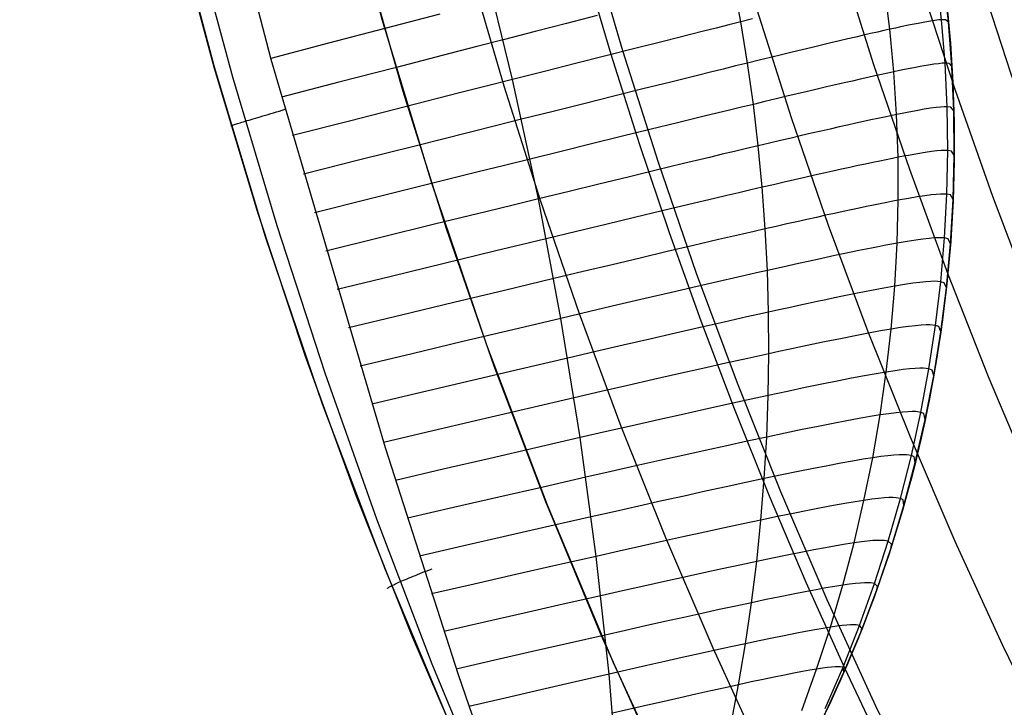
# Model space of a CAD drawing. Header units: millimetres. Extents: x -118 to 118, y -118 to 118.
# Tile 8 of 68: x -118 to -95, y -47 to -31. Entities that reach past the tile are written whole.
import ezdxf

# ---------------------------------------------------------------- set-up
doc = ezdxf.new("R2010")
doc.units = ezdxf.units.MM
doc.header["$MEASUREMENT"] = 0
doc.layers.add('Predefinito', color=5, linetype='Continuous')

msp = doc.modelspace()

# ---------------------------------------------------------------- linework, layer by layer
at = {"layer": 'Predefinito'}
for points in [[(-117.5000000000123, 1.856e-13), (-117.429986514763, -4.055646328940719), (-117.2200294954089, -8.10645946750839), (-116.8703791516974, -12.1476119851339), (-116.3814521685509, -16.17428796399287), (-115.7538312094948, -20.18168873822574), (-114.9882642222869, -24.16503861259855), (-114.0856635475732, -28.11959055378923), (-113.0471048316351, -32.0406318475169), (-111.8738257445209, -35.92348971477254), (-110.5672245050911, -39.76353688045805), (-109.1288582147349, -43.55619708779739), (-107.5604410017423, -47.29695055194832), (-105.8638419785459, -50.9813393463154), (-104.0410830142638, -54.60497271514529), (-102.0943363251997, -58.16353230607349)], [(-113.5000000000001, 3.54e-14), (-113.4323699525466, -3.917581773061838), (-113.2295604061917, -7.830494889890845), (-112.8918130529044, -11.73407625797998), (-112.4195303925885, -15.62367390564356), (-111.8132752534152, -19.4946525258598), (-111.073770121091, -23.34239900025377), (-110.201896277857, -27.16232789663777), (-109.1986927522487, -30.94988693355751), (-108.0653550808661, -34.70056240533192), (-106.8032338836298, -38.40988456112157), (-105.4138332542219, -42.07343293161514), (-103.8988089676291, -45.68684159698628), (-102.2599665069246, -49.24580438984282), (-100.4992589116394, -52.7460800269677), (-98.6187844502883, -56.18349716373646), (-96.62078411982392, -59.55395936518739)], [(-108.5, 1.48e-14), (-108.4583224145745, -2.663698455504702), (-108.3499654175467, -5.330562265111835), (-108.1749290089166, -8.000591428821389), (-107.9332131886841, -10.67378594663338), (-107.6272221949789, -13.33032627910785), (-107.2562055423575, -15.98107099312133), (-106.8201632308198, -18.62602008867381), (-106.3190952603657, -21.26517356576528), (-105.7553478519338, -23.88763784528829), (-105.1286944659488, -26.49523055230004), (-104.4393390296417, -29.0872830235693), (-103.6866697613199, -31.66580124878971), (-102.871762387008, -34.22696170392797), (-101.9965083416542, -36.76426621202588), (-101.0609076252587, -39.27771477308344), (-100.0649602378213, -41.76730738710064), (-99.00555958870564, -44.23973121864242), (-97.88876437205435, -46.6795429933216), (-96.7145745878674, -49.08674271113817), (-95.48299023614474, -51.46133037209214), (-94.18586627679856, -53.81740753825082), (-92.83462380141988, -56.13246296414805), (-91.42926281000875, -58.40649664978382)], [(-91.1607120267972, -41.35569507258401), (-92.1480850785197, -39.10780929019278), (-93.07545993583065, -36.84725372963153), (-93.95892266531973, -34.53182742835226), (-94.78014426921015, -32.20794914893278), (-95.5396985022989, -29.87793771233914), (-96.23815911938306, -27.54411193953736), (-96.87609075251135, -25.20875824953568), (-97.45402154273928, -22.87403345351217), (-97.97247050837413, -20.54206196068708), (-98.43195666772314, -18.2149681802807), (-98.83310879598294, -15.89482656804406), (-99.17699469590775, -13.58351176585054), (-99.46479192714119, -11.28284846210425), (-99.69767804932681, -8.994661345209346), (-99.87681698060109, -6.720725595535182), (-100.0033180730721, -4.462618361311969), (-100.0782770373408, -2.221867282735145), (-100.102789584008, -1.484e-13)], [(-99.03657250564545, -46.83529141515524), (-98.61314901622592, -45.9104028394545), (-98.22147010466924, -44.97252046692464), (-97.86162620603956, -44.02196859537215), (-97.53402589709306, -43.05982621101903), (-97.23904134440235, -42.08718564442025), (-96.97700784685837, -41.10515134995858), (-96.74822341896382, -40.11483866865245), (-96.55294841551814, -39.11737257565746), (-96.39140519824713, -38.11388641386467), (-96.26377784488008, -37.10552061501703), (-96.17021190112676, -36.09342140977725), (-96.1108141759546, -35.07873952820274), (-96.08565258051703, -34.06262889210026), (-96.09475601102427, -33.04624530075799), (-96.13811427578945, -32.03074511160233), (-96.21567806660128, -31.01728391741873), (-96.32735897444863, -30.00701522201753)], [(-96.25676662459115, -30.60801363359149), (-96.17454836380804, -31.49867300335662), (-96.11859387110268, -32.39542976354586), (-96.08932110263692, -33.29713615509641), (-96.0870816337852, -34.20261191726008), (-96.11215775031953, -35.11064907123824), (-96.16475995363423, -36.02001700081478), (-96.24502491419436, -36.92946778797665), (-96.35301390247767, -37.83774175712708), (-96.48871172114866, -38.74357317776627), (-96.65202615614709, -39.64569607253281), (-96.84278795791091, -40.54285007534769), (-97.06075135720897, -41.43378628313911), (-97.30559511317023, -42.31727304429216), (-97.57692408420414, -43.19210162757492), (-97.87427130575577, -44.05709171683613), (-98.19710055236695, -44.91109667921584), (-98.54480935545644, -45.75300855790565), (-98.91673244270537, -46.58176274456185), (-99.3121455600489, -47.39634229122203)], [(-96.23377245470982, -30.83007182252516), (-96.14807364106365, -31.87076945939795), (-96.0984647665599, -32.91381059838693), (-96.08500533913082, -33.95794406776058), (-96.10771150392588, -35.0019173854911), (-96.16655602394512, -36.04447826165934), (-96.26146831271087, -37.08437610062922), (-96.3923345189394, -38.12036350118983), (-96.55899766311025, -39.15119775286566), (-96.76125782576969, -40.17564232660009), (-96.99887238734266, -41.19246835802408), (-97.27155631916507, -42.20045612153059), (-97.57898252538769, -43.19839649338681), (-97.92078223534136, -44.18509240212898), (-98.29654544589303, -45.15936026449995), (-98.70582141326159, -46.12003140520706), (-99.14811919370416, -47.06595345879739), (-99.62290823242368, -47.99599175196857), (-100.1296189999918, -48.90903066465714), (-100.6676436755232, -49.80397496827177), (-101.2363368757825, -50.67975113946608), (-101.8350164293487, -51.53530864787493), (-102.4629641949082, -52.36962121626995), (-103.1194269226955, -53.18168805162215)]]:
    msp.add_lwpolyline(points, dxfattribs=at)
at = {"layer": 'Predefinito', "extrusion": (-0.2755428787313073, 0.9612578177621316, -0.0077155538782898)}
msp.add_lwpolyline([(117.5000000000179, -136.5969852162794), (117.4987190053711, -136.5093249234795), (117.494842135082, -136.4211427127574), (117.4883229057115, -136.3325495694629), (117.479120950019, -136.2436604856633), (117.4672023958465, -136.1545940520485), (117.4525402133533, -136.0654720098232), (117.4351145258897, -135.9764187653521), (117.4149128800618, -135.887560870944), (117.3919304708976, -135.7990264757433), (117.3661703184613, -135.7109447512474), (117.3376433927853, -135.6234452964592), (117.3063686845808, -135.5366575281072), (117.2723732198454, -135.4507100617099), (117.23569201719, -135.365730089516), (117.1963679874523, -135.2818427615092), (117.1544517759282, -135.1991705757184), (117.1100015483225, -135.1178327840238), (117.0630827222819, -135.0379448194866), (117.013767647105, -134.9596177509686), (116.9621352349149, -134.8829577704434), (116.9082705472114, -134.8080657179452), (116.8522643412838, -134.7350366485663), (116.7942125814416, -134.6639594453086), (116.7342159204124, -134.594916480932), (116.6723791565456, -134.5279833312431), (116.6088106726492, -134.4632285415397), (116.5436218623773, -134.4007134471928), (116.4769265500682, -134.3404920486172), (116.4088404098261, -134.2826109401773), (116.3394803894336, -134.2271092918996), (116.268964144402, -134.174018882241), (116.1974094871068, -134.1233641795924)], dxfattribs=at)
at = {"layer": 'Predefinito', "extrusion": (1, 0, 0)}
msp.add_lwpolyline([(-33.82443341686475, -1.4e-15), (-33.82443341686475, -100)], dxfattribs=at)
at = {"layer": 'Predefinito', "extrusion": (0.715138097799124, -0.6817677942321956, -0.1541757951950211)}
msp.add_lwpolyline([(-96.32522365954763, -148.486225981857), (-96.28446076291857, -148.3933605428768), (-96.24142697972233, -148.3011415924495), (-96.19613501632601, -148.2096513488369), (-96.14860146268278, -148.1189718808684), (-96.09884680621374, -148.0291848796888), (-96.04689542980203, -147.9403714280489), (-95.99277559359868, -147.8526117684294), (-95.93651940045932, -147.7659850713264), (-95.8781627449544, -147.6805692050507), (-95.81774524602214, -147.5964405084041), (-95.7553101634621, -147.5136735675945), (-95.69090429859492, -147.432340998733), (-95.62457787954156, -147.3525132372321), (-95.55638443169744, -147.2742583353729), (-95.48638063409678, -147.1976417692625), (-95.41462616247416, -147.1227262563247), (-95.341183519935, -147.0495715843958), (-95.26611785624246, -146.9782344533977), (-95.18949677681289, -146.9087683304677), (-95.11139014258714, -146.8412233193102), (-95.0318698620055, -146.7756460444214), (-94.95100967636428, -146.7120795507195), (-94.86888493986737, -146.6505632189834), (-94.78557239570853, -146.591132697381), (-94.70114994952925, -146.5338198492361), (-94.61569644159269, -146.4786527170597), (-94.52929141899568, -146.4256555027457), (-94.44201490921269, -146.3748485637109), (-94.35394719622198, -146.3262484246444), (-94.26516860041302, -146.2798678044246), (-94.1757592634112, -146.2357156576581), (-94.0857989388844, -146.1937972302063), (-93.99492239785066, -146.1539250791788), (-93.90274783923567, -146.1159487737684), (-93.80933206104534, -146.0799248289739), (-93.71473488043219, -146.0459075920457), (-93.61901903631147, -146.0139490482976), (-93.52225007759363, -145.9840986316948), (-93.42449623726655, -145.9564030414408), (-93.32582829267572, -145.9309060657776), (-93.22631941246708, -145.9076484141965), (-93.1260449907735, -145.8866675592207), (-93.02508246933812, -145.8679975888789), (-92.92351114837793, -145.8516690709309), (-92.82141198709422, -145.8377089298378), (-92.71886739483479, -145.8261403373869), (-92.61596101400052, -145.8169826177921), (-92.51277749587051, -145.8102511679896), (-92.40940227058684, -145.8059573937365), (-92.30592131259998, -145.804108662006), (-92.20242090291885, -145.8047082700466), (-92.09898738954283, -145.8077554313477), (-91.99570694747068, -145.8132452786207), (-91.8926653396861, -145.8211688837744), (-91.78994768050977, -145.8315132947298), (-91.68763820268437, -145.8442615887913), (-91.58582002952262, -145.8593929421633), (-91.48457495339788, -145.8768827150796), (-91.38398322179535, -145.8967025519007), (-91.28412333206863, -145.9188204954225), (-91.18507183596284, -145.9432011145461), (-91.08690315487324, -145.9698056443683), (-90.98968940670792, -145.9985921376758), (-90.89350024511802, -146.0295156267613)], dxfattribs=at)
at = {"layer": 'Predefinito', "extrusion": (-0.3333099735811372, 0.9420773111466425, -0.0373470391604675)}
msp.add_lwpolyline([(117.5000000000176, -136.352177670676), (117.4989025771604, -136.27103993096), (117.495585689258, -136.18949276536), (117.4900156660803, -136.1076243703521), (117.4821633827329, -136.0255256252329), (117.4720044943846, -135.9432898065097), (117.4595196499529, -135.8610122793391), (117.444694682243, -135.7787901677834), (117.4275207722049, -135.6967220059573), (117.4079945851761, -135.6149073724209), (117.3861183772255, -135.5334465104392), (117.3619000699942, -135.4524399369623), (117.3353532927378, -135.3719880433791), (117.3064973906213, -135.2921906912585), (117.27535739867, -135.2131468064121), (117.2419639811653, -135.1349539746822), (117.2063533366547, -135.057708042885), (117.1685670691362, -134.9815027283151), (117.1286520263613, -134.9064292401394), (117.0866601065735, -134.8325759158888), (117.0426480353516, -134.7600278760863), (116.9966771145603, -134.6888666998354), (116.948812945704, -134.6191701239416), (116.89912513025, -134.5510117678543), (116.8476869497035, -134.4844608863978), (116.7945750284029, -134.4195821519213), (116.7398689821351, -134.3564354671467), (116.6836510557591, -134.2950758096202), (116.6260057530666, -134.2355531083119), (116.5670194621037, -134.1779121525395), (116.5067800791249, -134.1221925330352), (116.4453766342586, -134.0684286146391), (116.3828989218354, -134.0166495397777)], dxfattribs=at)
at = {"layer": 'Predefinito', "extrusion": (-0.3615174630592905, 0.9307343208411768, -0.0551248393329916)}
msp.add_lwpolyline([(117.5000000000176, -136.0796045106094), (117.4990899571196, -136.0057165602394), (117.4963430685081, -135.9315227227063), (117.4917364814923, -135.8570897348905), (117.4852505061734, -135.7824859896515), (117.476868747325, -135.7077813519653), (117.4665782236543, -135.6330469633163), (117.4543694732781, -135.5583550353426), (117.4402366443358, -135.4837786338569), (117.4241775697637, -135.4093914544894), (117.4061938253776, -135.3352675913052), (117.3862907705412, -135.2614812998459), (117.3644775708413, -135.1881067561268), (117.340767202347, -135.1152178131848), (117.3151764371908, -135.0428877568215), (117.2877258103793, -134.9711890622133), (117.2584395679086, -134.90019315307), (117.2273455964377, -134.8299701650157), (117.1944753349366, -134.760588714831), (117.1598636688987, -134.692115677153), (117.1235488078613, -134.6246159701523), (117.0855721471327, -134.5581523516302), (117.0459781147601, -134.4927852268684), (117.0048140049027, -134.4285724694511), (116.9621297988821, -134.3655692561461), (116.9179779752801, -134.3038279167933), (116.8724133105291, -134.2433977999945), (116.8254926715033, -134.1843251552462), (116.7772748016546, -134.1266530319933), (116.7278201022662, -134.0704211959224), (116.6771904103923, -134.0156660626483), (116.6254487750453, -133.9624206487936), (116.5726592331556, -133.9107145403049)], dxfattribs=at)
at = {"layer": 'Predefinito', "extrusion": (-0.3891262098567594, 0.918124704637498, -0.07501879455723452)}
msp.add_lwpolyline([(117.5000000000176, -135.6769754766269), (117.4993415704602, -135.6141253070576), (117.4973576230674, -135.5510894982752), (117.4940363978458, -135.4879092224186), (117.4893678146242, -135.4246263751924), (117.4833435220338, -135.3612834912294), (117.4759569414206, -135.2979236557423), (117.4672033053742, -135.2345904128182), (117.45707969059, -135.171327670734), (117.4455850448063, -135.1081796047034), (117.4327202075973, -135.0451905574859), (117.4184879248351, -134.9824049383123), (117.4028928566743, -134.919867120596), (117.3859415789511, -134.8576213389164), (117.3676425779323, -134.7957115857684), (117.348006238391, -134.7341815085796), (117.3270448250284, -134.6730743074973), (117.3047724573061, -134.6124326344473), (117.2812050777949, -134.5522984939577), (117.256360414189, -134.4927131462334), (117.230257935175, -134.4337170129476), (117.2029188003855, -134.3753495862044), (117.1743658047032, -134.3176493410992), (117.1446233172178, -134.2606536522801), (117.1137172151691, -134.2043987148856), (117.0816748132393, -134.1489194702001), (117.0485247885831, -134.0942495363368), (117.0142971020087, -134.0404211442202), (116.9790229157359, -133.9874650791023), (116.9427345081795, -133.9354106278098), (116.9054651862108, -133.8842855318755), (116.8672491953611, -133.834115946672), (116.8281216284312, -133.7849264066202)], dxfattribs=at)
at = {"layer": 'Predefinito'}
for points in [[(-111.3379055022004, -0.0118247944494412, -160.9999999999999), (-111.2941340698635, -2.751579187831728, -161.0000000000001), (-111.1822168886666, -5.490571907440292, -161.0000000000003), (-111.0025836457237, -8.227135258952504, -161.0000000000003), (-110.755664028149, -10.95960154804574, -161.0000000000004), (-110.4418877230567, -13.68630308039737, -161.0000000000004), (-110.0616844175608, -16.40557216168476, -161.0000000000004), (-109.6154837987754, -19.11574109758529, -161.0000000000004), (-109.1037155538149, -21.81514219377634, -161.0000000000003), (-108.5268093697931, -24.50210775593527, -161.0000000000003), (-107.8851949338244, -27.17497008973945, -161.0000000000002), (-107.1793019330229, -29.83206150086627, -161.0000000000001), (-106.4095600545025, -32.47171429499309, -161.0000000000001), (-105.5763989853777, -35.09226077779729, -161), (-104.6802484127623, -37.69203325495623, -161), (-103.7215380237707, -40.26936403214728, -160.9999999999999), (-102.7006975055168, -42.82258541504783, -161), (-101.6168353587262, -45.35301239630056, -161.0000000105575), (-100.47155740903, -47.855925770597, -161.0000000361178), (-99.26529501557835, -50.32965122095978, -161.0000000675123), (-97.99847953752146, -52.77251443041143, -161.0000000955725), (-96.67154233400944, -55.18284108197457, -161.00000011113), (-95.28491476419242, -57.55895685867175, -161.0000001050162)], [(-113.6211440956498, -24.63957138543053, -134.1202718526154), (-111.7416213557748, -31.8642234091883, -134.1275920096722), (-109.1257907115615, -40.75841098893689, -134.114863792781), (-107.4531785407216, -45.96395388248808, -134.1880253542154), (-106.6371908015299, -48.3384827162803, -134.289496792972)], [(-107.14399646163, -48.23291430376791, -135.8507328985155), (-108.5085414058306, -45.07933497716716, -136.119784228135), (-109.7815629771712, -41.88386139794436, -136.3234273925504), (-110.9615177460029, -38.64959999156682, -136.4675463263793), (-112.0468089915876, -35.38024916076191, -136.5590326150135), (-113.0360581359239, -32.07958168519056, -136.603212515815), (-113.9281584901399, -28.7510827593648, -136.6034689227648)], [(-113.5465771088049, -28.84575703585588, -135.2044130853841), (-112.6219565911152, -32.27166839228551, -135.2032781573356), (-111.6096990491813, -35.67276864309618, -135.1860362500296), (-110.5106570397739, -39.04774360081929, -135.1538028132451), (-109.3261918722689, -42.39492478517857, -135.1092146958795), (-108.0546490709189, -45.71470150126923, -135.0593049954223), (-106.6861503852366, -49.00994039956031, -135.0188817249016)], [(-102.7992326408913, -48.10995498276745, -134.9999980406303), (-104.1651973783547, -45.07616734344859, -134.9999994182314), (-105.4416592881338, -42.00364849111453, -134.999999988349), (-106.6273779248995, -38.89539155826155, -134.9999999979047), (-107.7214991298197, -35.75372183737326, -134.9999999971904), (-108.723743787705, -32.57908442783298, -134.9999999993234), (-109.6324582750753, -29.37642069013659, -135.0000000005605)], [(-103.7760068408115, -48.62727119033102, -128.9445684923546), (-103.9962040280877, -45.95345386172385, -129.2228368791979), (-104.2890381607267, -43.25345769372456, -129.4610241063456), (-104.6557344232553, -40.53388588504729, -129.6583994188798), (-105.0972938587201, -37.80182975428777, -129.8149378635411), (-105.614018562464, -35.06478426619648, -129.9306401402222), (-106.2057239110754, -32.33001991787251, -130.005506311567), (-106.8715892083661, -29.60483582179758, -130.0395363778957)], [(-104.561664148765, -29.68318898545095, -153.6794494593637), (-103.9542408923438, -31.74619195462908, -153.6794345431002), (-103.3071071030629, -33.79722243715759, -153.6794141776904), (-102.6204780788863, -35.83544509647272, -153.6793892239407), (-101.8945691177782, -37.86002459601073, -153.6793605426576), (-101.1295955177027, -39.87012559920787, -153.6793289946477), (-100.3257725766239, -41.86491276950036, -153.6792954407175), (-99.48331559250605, -43.84355077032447, -153.6792607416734), (-98.6024398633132, -45.80520426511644, -153.6792257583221), (-97.6833606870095, -47.74903791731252, -153.6791913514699), (-96.72629336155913, -49.67421639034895, -153.6791583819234), (-95.7314531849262, -51.57990434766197, -153.6791277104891), (-94.69905545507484, -53.46526645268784, -153.6791001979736), (-93.6293154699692, -55.3294673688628, -153.6790767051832), (-92.52244852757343, -57.17167175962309, -153.6790580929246), (-91.37866992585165, -58.99104428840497, -153.6790452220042)], [(-84.31040169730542, -59.37131039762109, -141.39512254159), (-85.76018261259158, -57.23640999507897, -141.3974441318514), (-87.15309355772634, -55.06861637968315, -141.3999074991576), (-88.48874896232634, -52.87020070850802, -141.4024344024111), (-89.76702262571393, -50.64328635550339, -141.4049411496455), (-90.98784496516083, -48.38978033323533, -141.4073446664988), (-92.1511908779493, -46.11137197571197, -141.4095623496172), (-93.25706777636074, -43.80953181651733, -141.4115118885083), (-94.3055037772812, -41.48551050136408, -141.413111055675), (-95.29653601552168, -39.14033757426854, -141.4142774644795), (-96.23018049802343, -36.77509042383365, -141.4149421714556), (-97.10634409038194, -34.39176095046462, -141.4150910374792), (-97.92483644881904, -31.99254567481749, -141.4147229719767), (-98.68538070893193, -29.5795946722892, -141.4138360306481)], [(-99.04121499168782, -46.73856560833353, -107.6473624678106), (-98.63270139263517, -45.79438253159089, -107.7052301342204), (-98.2555904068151, -44.84087172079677, -107.7602436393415), (-97.91000571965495, -43.87816828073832, -107.8124237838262), (-97.59620423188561, -42.90728884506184, -107.8617962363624), (-97.31445522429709, -41.92915373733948, -107.9083421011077), (-97.06501071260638, -40.9446412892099, -107.9520678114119), (-96.84799976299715, -39.95488851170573, -107.9929715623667), (-96.6636587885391, -38.96064384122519, -108.0310535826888), (-96.51209857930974, -37.96291755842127, -108.0663141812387), (-96.39342647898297, -36.96265433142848, -108.0987534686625), (-96.30772448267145, -35.96077907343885, -108.1283716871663), (-96.25502306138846, -34.95828650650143, -108.1551689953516), (-96.23534773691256, -33.95609530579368, -108.1791455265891), (-96.24870639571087, -32.95507337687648, -108.2003013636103), (-96.29503569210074, -31.95624932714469, -108.218636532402), (-96.3742714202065, -30.96053464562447, -108.2341510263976), (-96.48633556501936, -29.9688059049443, -108.2468448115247)], [(-101.2064631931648, -47.12908442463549, -122.4761285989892), (-101.0276693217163, -46.19485320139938, -122.6081233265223), (-100.8689215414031, -45.25713025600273, -122.7335738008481), (-100.7305135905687, -44.31546934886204, -122.8525489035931), (-100.6124750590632, -43.37059360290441, -122.9651297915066), (-100.5149662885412, -42.42292458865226, -123.0712621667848), (-100.4381794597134, -41.47275063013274, -123.1709664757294), (-100.3819865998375, -40.52114043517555, -123.2642377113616), (-100.3467156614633, -39.56798188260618, -123.3510762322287), (-100.3323647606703, -38.6139570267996, -123.4314824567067), (-100.3389958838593, -37.65955417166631, -123.5054561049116), (-100.3666755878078, -36.70520566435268, -123.5729972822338), (-100.4153795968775, -35.75156030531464, -123.6341059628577), (-100.4851515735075, -34.79904543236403, -123.6887821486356), (-100.5760536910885, -33.84794544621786, -123.7370258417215), (-100.6879901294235, -32.89903694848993, -123.7788370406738), (-100.8209386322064, -31.95275612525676, -123.8142157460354), (-100.9749060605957, -31.0094468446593, -123.8431619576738), (-101.1497888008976, -30.0697485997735, -123.8656756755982)], [(-99.5794524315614, -46.788677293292, -115.2355978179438), (-99.23801448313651, -45.83609044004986, -115.3460597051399), (-98.92452480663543, -44.87784728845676, -115.4510634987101), (-98.6392048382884, -43.91376848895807, -115.5506547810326), (-98.3822063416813, -42.94470454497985, -115.6448874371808), (-98.15375538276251, -41.97130853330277, -115.7337251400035), (-97.95408658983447, -40.99414783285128, -115.8171814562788), (-97.78320928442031, -40.01431256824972, -115.8952530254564), (-97.64142233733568, -39.03210835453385, -115.9679400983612), (-97.52879281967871, -38.04837193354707, -116.0352429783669), (-97.44541782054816, -37.06381233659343, -116.0971615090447), (-97.391384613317, -36.07910243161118, -116.1536957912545), (-97.36670747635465, -35.09506009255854, -116.2048458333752), (-97.37143297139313, -34.11235592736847, -116.2506116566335), (-97.40560736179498, -33.13156521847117, -116.2909932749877), (-97.46915944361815, -32.15359099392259, -116.3259906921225), (-97.56205430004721, -31.17910859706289, -116.3556039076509), (-97.6842638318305, -30.20873071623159, -116.3798329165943)], [(-83.40107259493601, -57.84777111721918, -145.0002689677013), (-84.88847922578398, -55.63617909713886, -145.001490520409), (-86.27376269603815, -53.45294103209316, -145.0034419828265), (-87.60167180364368, -51.23434395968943, -145.005948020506), (-88.86871414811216, -48.98779498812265, -145.0088097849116), (-90.09269201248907, -46.68083251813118, -145.0118562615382), (-91.22656326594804, -44.4059906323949, -145.0148202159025), (-92.303296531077, -42.10382841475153, -145.0176587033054), (-93.32263177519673, -39.77568970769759, -145.0202525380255), (-94.2843089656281, -37.42291835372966, -145.0224825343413), (-95.20083427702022, -35.01180982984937, -145.0242875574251), (-96.05697428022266, -32.57860528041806, -145.0255997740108), (-96.83973107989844, -30.16556774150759, -145.0263577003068)], [(-107.8690706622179, -30.83222925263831, -131.121508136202), (-109.1320281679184, -31.16224964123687, -132.1645719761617), (-110.4259989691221, -31.50057949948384, -133.165436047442), (-111.7466331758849, -31.84605335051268, -134.1276145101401)], [(-104.269729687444, -30.86726589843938, -127.869960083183), (-104.9675821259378, -31.04655999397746, -128.6067973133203), (-105.6849068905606, -31.23107135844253, -129.323734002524), (-106.419497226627, -31.42020873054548, -130.0213870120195), (-107.0257394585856, -31.57641752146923, -130.5727717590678), (-107.6413198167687, -31.73512829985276, -131.1123473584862), (-108.8983299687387, -32.05947576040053, -132.1578201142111), (-110.1861977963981, -32.39209099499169, -133.1613032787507), (-111.500593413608, -32.73181388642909, -134.1262948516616)], [(-100.6096719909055, -30.72485816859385, -143.67943383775), (-99.82073693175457, -33.20409564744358, -143.6794080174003), (-98.97209939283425, -35.66360335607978, -143.6793756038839), (-98.06422876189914, -38.10185835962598, -143.6793380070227), (-97.09759442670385, -40.51733772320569, -143.6792966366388), (-96.0726471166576, -42.90850326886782, -143.6792529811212), (-94.98976292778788, -45.27375584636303, -143.6792088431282), (-93.84929929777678, -47.61148106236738, -143.6791661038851), (-92.6516136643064, -49.92006452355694, -143.6791266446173), (-91.3970634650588, -52.19789183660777, -143.67909234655), (-90.08600613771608, -54.44334860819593, -143.6790650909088), (-88.71879911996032, -56.6548204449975, -143.679046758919), (-87.29579984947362, -58.83069295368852, -143.6790392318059)], [(-100.7052838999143, -30.94226462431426, -123.4115554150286), (-100.9749060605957, -31.0094468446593, -123.8431619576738), (-101.2526087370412, -31.07879410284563, -124.2689626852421), (-101.5381516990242, -31.1502420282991, -124.6889858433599), (-101.8312612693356, -31.22371729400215, -125.1033079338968), (-102.1316637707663, -31.29914657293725, -125.512005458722), (-102.7532528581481, -31.45557386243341, -126.3128328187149), (-103.4007295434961, -31.61893728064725, -127.0920799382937), (-104.0719044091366, -31.78865021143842, -127.8503588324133), (-104.7645880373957, -31.96412603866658, -128.5882815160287), (-105.4765910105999, -32.14477814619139, -129.3064600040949), (-106.2057239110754, -32.33001991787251, -130.0055063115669), (-106.8077567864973, -32.4831258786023, -130.5583970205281), (-107.4190633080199, -32.63871655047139, -131.0995600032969), (-108.6673461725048, -32.9567756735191, -132.148440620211), (-109.946270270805, -33.28304457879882, -133.155623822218), (-111.2515333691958, -33.61637055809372, -134.1245852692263)], [(-96.21567634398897, -31.01728526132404, -100), (-96.28320286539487, -30.96105987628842, -106.1763010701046), (-96.3742714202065, -30.96053464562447, -108.2341510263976), (-96.44155887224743, -30.96609774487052, -109.2625522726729), (-96.52662319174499, -30.97642502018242, -110.2895386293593), (-96.63217386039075, -30.99224276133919, -111.3139290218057), (-96.76092035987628, -31.01427725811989, -112.3345423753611), (-96.91557217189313, -31.04325480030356, -113.3501976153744), (-97.09883877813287, -31.07990167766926, -114.3597136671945), (-97.31342966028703, -31.12494417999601, -115.3619094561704), (-97.43331841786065, -31.15084075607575, -115.8598931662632), (-97.5620543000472, -31.17910859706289, -116.3556039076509), (-97.69990751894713, -31.20982012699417, -116.8488835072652), (-97.84687439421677, -31.24297432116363, -117.3395316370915), (-98.0028827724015, -31.27855179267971, -117.8273374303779), (-98.16786050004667, -31.31653315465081, -118.3120900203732), (-98.3417354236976, -31.35689902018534, -118.7935785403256), (-98.52443538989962, -31.39963000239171, -119.2715921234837), (-98.71588824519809, -31.44470671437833, -119.745919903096), (-98.91602183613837, -31.4921097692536, -120.2163510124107), (-99.12476400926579, -31.54181978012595, -120.6826745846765), (-99.34204261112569, -31.59381736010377, -121.1446797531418), (-99.56778548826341, -31.64808312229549, -121.602155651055), (-99.8019204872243, -31.70459767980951, -122.0548914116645), (-100.0443754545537, -31.76334164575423, -122.5026761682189), (-100.295078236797, -31.82429563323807, -122.9452990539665), (-100.5539566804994, -31.88744025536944, -123.3825492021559), (-100.8209386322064, -31.95275612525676, -123.8142157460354), (-101.0959188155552, -32.02021499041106, -124.2401355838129), (-101.3786594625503, -32.08975313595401, -124.6603366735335), (-101.6688896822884, -32.16129798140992, -125.0748947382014), (-101.9663385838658, -32.23477694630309, -125.4838855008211), (-102.581808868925, -32.38724691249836, -126.2854680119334), (-103.2229031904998, -32.54658239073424, -127.0656899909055), (-103.8874544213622, -32.71220273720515, -127.8251572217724), (-104.5732954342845, -32.88352730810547, -128.5644754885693), (-105.2782591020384, -33.05997545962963, -129.2842505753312), (-106.0001782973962, -33.24096654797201, -129.9850882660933), (-106.5966613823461, -33.39070031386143, -130.5399431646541), (-107.2023358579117, -33.54289675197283, -131.0831741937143), (-108.4391254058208, -33.85410599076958, -132.1364883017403), (-109.7062797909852, -34.17345095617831, -133.1484779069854), (-110.9995318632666, -34.49978834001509, -134.1225903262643)], [(-96.13811249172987, -32.03074649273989, -100), (-96.20476348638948, -31.96138893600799, -106.1646568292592), (-96.29503569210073, -31.95624932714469, -108.218636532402), (-96.361655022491, -31.95943174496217, -109.2451092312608), (-96.44582322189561, -31.96731843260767, -110.2701848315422), (-96.55021530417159, -31.9806265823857, -111.2926971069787), (-96.677506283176, -32.00007338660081, -112.3114798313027), (-96.83037117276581, -32.02637603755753, -113.3253667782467), (-97.01148498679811, -32.06025172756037, -114.333191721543), (-97.22352273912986, -32.10241764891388, -115.3337884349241), (-97.34197403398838, -32.1268335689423, -115.8310117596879), (-97.46915944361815, -32.15359099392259, -116.3259906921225), (-97.60534576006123, -32.18276144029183, -116.8185690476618), (-97.75052943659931, -32.21434389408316, -117.3085490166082), (-97.90463934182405, -32.24831920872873, -117.7957223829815), (-98.06760434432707, -32.2846682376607, -118.2798809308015), (-98.23935331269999, -32.32337183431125, -118.7608164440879), (-98.41981511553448, -32.36441085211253, -119.2383207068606), (-98.60891862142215, -32.40776614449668, -119.7121855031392), (-98.80659269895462, -32.45341856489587, -120.1822026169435), (-99.01276621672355, -32.50134896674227, -120.6481638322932), (-99.22736804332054, -32.55153820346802, -121.1098609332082), (-99.45032704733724, -32.60396712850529, -121.5670857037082), (-99.68157209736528, -32.65861659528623, -122.0196299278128), (-99.92103206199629, -32.71546745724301, -122.4672853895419), (-100.1686358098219, -32.77450056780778, -122.9098438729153), (-100.4243122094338, -32.8356967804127, -123.3470971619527), (-100.6879901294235, -32.89903694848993, -123.7788370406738), (-100.9595657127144, -32.96449317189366, -124.2049024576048), (-101.2388041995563, -33.03200253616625, -124.6253210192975), (-101.5254381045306, -33.10149337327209, -125.0401674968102), (-101.8191999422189, -33.17289401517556, -125.4495166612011), (-102.4270374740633, -33.32113804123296, -126.2520221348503), (-103.0601769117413, -33.47616127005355, -127.0334356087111), (-103.7164783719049, -33.63739035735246, -127.7943552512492), (-104.3938019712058, -33.80425195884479, -128.5353792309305), (-105.0900078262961, -33.97617273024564, -129.2571057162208), (-105.8029560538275, -34.15257932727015, -129.960132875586), (-106.3925569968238, -34.29869000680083, -130.517426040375), (-106.9912495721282, -34.44723663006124, -131.0632212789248), (-108.213797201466, -34.75107172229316, -132.1220245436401), (-109.4663741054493, -35.06295263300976, -133.1399558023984), (-110.7447554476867, -35.38174739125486, -134.1204281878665)], [(-96.09475416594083, -33.04624671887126, -99.99999999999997), (-96.15964797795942, -32.96460768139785, -106.1508956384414), (-96.24870639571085, -32.95507337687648, -108.2003013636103), (-96.31439947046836, -32.95597145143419, -109.2244948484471), (-96.39737235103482, -32.96150330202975, -110.2473122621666), (-96.50025935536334, -32.97237538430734, -111.2676049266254), (-96.62569480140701, -32.9892941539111, -112.2842241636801), (-96.77631300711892, -33.01296606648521, -113.2960212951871), (-96.95474829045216, -33.04409757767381, -114.301847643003), (-97.16363496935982, -33.08339514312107, -115.3005545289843), (-97.2803208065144, -33.10632696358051, -115.7968792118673), (-97.40560736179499, -33.13156521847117, -116.2909932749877), (-97.53975738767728, -33.15918035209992, -116.7827428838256), (-97.6827674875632, -33.18917135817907, -117.2719332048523), (-97.8345677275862, -33.22151936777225, -117.7583591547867), (-97.99508817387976, -33.25620551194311, -118.241815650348), (-98.16425889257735, -33.29321092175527, -118.7220976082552), (-98.34200994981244, -33.33251672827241, -119.1989999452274), (-98.52827141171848, -33.37410406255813, -119.6723175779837), (-98.72297334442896, -33.41795405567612, -120.1418454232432), (-98.92604581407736, -33.46404783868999, -120.6073783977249), (-99.1374188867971, -33.51236654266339, -121.0687114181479), (-99.35702262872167, -33.56289129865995, -121.5256394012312), (-99.58478710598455, -33.61560323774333, -121.9779572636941), (-99.82064238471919, -33.67048349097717, -122.4254599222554), (-100.0645185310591, -33.72751318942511, -122.8679422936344), (-100.3163456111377, -33.78667346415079, -123.3051992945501), (-100.5760536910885, -33.84794544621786, -123.7370258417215), (-100.8435405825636, -33.91130164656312, -124.1632633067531), (-101.1185750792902, -33.97668009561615, -124.5839388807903), (-101.4008937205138, -34.04401020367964, -124.9991262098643), (-101.6902330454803, -34.11322138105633, -125.4088989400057), (-102.2889199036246, -34.25700458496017, -126.212495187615), (-102.912527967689, -34.40746498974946, -126.9953167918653), (-103.5589495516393, -34.56403787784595, -127.7579529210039), (-104.2260769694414, -34.72615853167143, -128.5009927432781), (-104.911802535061, -34.89326223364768, -129.2250254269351), (-105.614018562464, -35.06478426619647, -129.9306401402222), (-106.1954096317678, -35.20704926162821, -130.4908636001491), (-106.7857753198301, -35.35171884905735, -131.0397368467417), (-107.9913428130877, -35.64771242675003, -132.1051193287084), (-109.2265455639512, -35.95164625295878, -133.1301608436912), (-110.4872080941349, -36.2624015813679, -134.1182346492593)], [(-96.08565067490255, -34.06263034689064, -99.99999999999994), (-96.14792928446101, -33.96974587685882, -106.1350175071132), (-96.23534773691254, -33.95609530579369, -108.1791455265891), (-96.3813259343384, -33.95812688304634, -110.2209209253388), (-96.48235727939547, -33.96666586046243, -111.238652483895), (-96.60553333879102, -33.98114574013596, -112.2527753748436), (-96.75344152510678, -34.00226060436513, -113.2621611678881), (-96.92866925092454, -34.03070453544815, -114.2656814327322), (-97.13380392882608, -34.06717161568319, -115.2622077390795), (-97.24839494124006, -34.08863073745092, -115.7574955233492), (-97.37143297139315, -34.11235592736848, -116.2506116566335), (-97.50317611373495, -34.13841639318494, -116.7414050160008), (-97.64362113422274, -34.16681113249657, -117.229684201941), (-97.79269946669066, -34.19752159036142, -117.7152477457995), (-97.9503425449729, -34.23052921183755, -118.1978941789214), (-98.11648180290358, -34.26581544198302, -118.6774220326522), (-98.29104867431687, -34.30336172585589, -119.1536298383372), (-98.4739745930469, -34.34314950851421, -119.6263161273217), (-98.66519099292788, -34.38516023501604, -120.095279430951), (-98.86462930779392, -34.42937535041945, -120.5603182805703), (-99.0722209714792, -34.47577629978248, -121.0212312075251), (-99.28789741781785, -34.52434452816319, -121.4778167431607), (-99.51159008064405, -34.57506148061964, -121.9298734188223), (-99.74323039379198, -34.6279086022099, -122.3771997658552), (-99.98274979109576, -34.68286733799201, -122.8195943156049), (-100.2300797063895, -34.73991913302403, -123.2568555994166), (-100.4851515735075, -34.79904543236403, -123.6887821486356), (-100.7478651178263, -34.86021921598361, -124.1152181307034), (-101.0179932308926, -34.9233796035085, -124.5361902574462), (-101.2952770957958, -34.98845724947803, -124.9517708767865), (-101.579457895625, -35.05538280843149, -125.3620323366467), (-102.1674750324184, -35.1945002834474, -126.1668871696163), (-102.7799741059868, -35.34017726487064, -126.9513335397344), (-103.414884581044, -35.4918589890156, -127.7159502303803), (-104.0701359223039, -35.64899069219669, -128.4613160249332), (-104.7436575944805, -35.8110176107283, -129.1880097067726), (-105.4333790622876, -35.97738498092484, -129.8966100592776), (-106.0052383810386, -36.11560671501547, -130.4602765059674), (-106.5859382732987, -36.25619712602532, -131.012761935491), (-107.7718001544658, -36.54393213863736, -132.0858536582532), (-108.9868454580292, -36.83948633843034, -133.1192130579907), (-110.2269549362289, -37.14175604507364, -134.1161679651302)], [(-96.1108122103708, -35.07874101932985, -100), (-96.16966964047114, -34.97574365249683, -106.1170224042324), (-96.25502306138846, -34.95828650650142, -108.1551689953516), (-96.39774801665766, -34.95619185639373, -110.1910108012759), (-96.4965737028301, -34.96251636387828, -111.2058397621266), (-96.61708730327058, -34.97466218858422, -112.2171334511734), (-96.76182314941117, -34.99330940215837, -113.2237863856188), (-96.933315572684, -35.0191380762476, -114.2246930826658), (-97.13409890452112, -35.0528282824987, -115.218748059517), (-97.36670747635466, -35.09506009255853, -116.2048458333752), (-97.4956742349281, -35.11957441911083, -116.6945554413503), (-97.63316385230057, -35.14637595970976, -117.1818020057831), (-97.77910929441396, -35.17544650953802, -117.6663881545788), (-97.93344352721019, -35.20676786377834, -118.1481165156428), (-98.09609951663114, -35.24032181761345, -118.6267897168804), (-98.26701022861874, -35.27609016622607, -119.1022103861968), (-98.44610862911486, -35.31405470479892, -119.5741811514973), (-98.63332768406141, -35.35419722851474, -120.0425046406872), (-98.82860035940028, -35.39649953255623, -120.5069834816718), (-99.03185962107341, -35.44094341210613, -120.9674203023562), (-99.24303843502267, -35.48751066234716, -121.423617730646), (-99.46206976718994, -35.53618307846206, -121.8753783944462), (-99.68888658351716, -35.58694245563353, -122.3225049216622), (-99.92342184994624, -35.6397705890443, -122.7647999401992), (-100.165608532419, -35.6946492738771, -123.2020660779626), (-100.4153795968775, -35.75156030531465, -123.6341059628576), (-100.6726369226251, -35.81047719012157, -124.0607669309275), (-100.9371580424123, -35.87134028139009, -124.4820751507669), (-101.4869774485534, -35.99863334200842, -125.3089168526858), (-102.0628093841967, -36.13289600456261, -126.1151980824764), (-102.6626254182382, -36.27358478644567, -126.9014858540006), (-103.2843971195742, -36.42015620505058, -127.6683471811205), (-103.9260960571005, -36.57206677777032, -128.4163490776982), (-104.5856937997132, -36.72877302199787, -129.1460585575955), (-105.2611619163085, -36.88973145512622, -129.8580426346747), (-105.8221772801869, -37.02372592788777, -130.4256899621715), (-106.391882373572, -37.16004866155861, -130.9823466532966), (-107.5553335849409, -37.43913550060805, -132.0643266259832), (-108.7474592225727, -37.72590515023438, -133.1072595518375), (-109.9642029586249, -38.01927078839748, -134.1144224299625)], [(-96.17020987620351, -36.09342293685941, -100), (-96.22487290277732, -35.98165987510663, -106.0969102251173), (-96.30772448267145, -35.96077907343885, -108.1283716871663), (-96.44661893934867, -35.95490359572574, -110.1575818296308), (-96.54288357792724, -35.95916888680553, -111.169166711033), (-96.66032661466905, -35.96912209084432, -112.1772983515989), (-96.80142314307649, -35.9854276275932, -113.1808969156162), (-96.96864825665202, -36.00874991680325, -114.1788825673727), (-97.16447704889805, -36.03975337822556, -115.1701754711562), (-97.39138461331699, -36.07910243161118, -116.1536957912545), (-97.51720394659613, -36.10209737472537, -116.6421941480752), (-97.65134640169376, -36.12732700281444, -117.1282866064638), (-97.79374663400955, -36.15477349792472, -117.6117803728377), (-97.94433929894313, -36.18441904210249, -118.0924826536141), (-98.10305905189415, -36.21624581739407, -118.5702006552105), (-98.2698405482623, -36.25023600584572, -119.044741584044), (-98.44461844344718, -36.28637178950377, -119.5159126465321), (-98.62732739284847, -36.3246353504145, -119.9835210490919), (-98.81790205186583, -36.36500887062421, -120.4473739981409), (-99.0162770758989, -36.4074745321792, -120.9072787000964), (-99.22238712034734, -36.45201451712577, -121.3630423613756), (-99.43616684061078, -36.49861100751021, -121.8144721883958), (-99.65755089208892, -36.54724618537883, -122.2613753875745), (-99.88647393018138, -36.59790223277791, -122.7035591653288), (-100.1228706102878, -36.65056133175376, -123.1408307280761), (-100.3666755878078, -36.70520566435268, -123.5729972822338), (-100.6177931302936, -36.76180932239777, -123.9999097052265), (-100.8760059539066, -36.82031403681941, -124.4215935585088), (-101.4127267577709, -36.94276119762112, -125.2495524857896), (-101.9748566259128, -37.07201627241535, -126.0574279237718), (-102.5604141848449, -37.20754838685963, -126.8457737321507), (-103.1674180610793, -37.34882666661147, -127.6151437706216), (-103.7938868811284, -37.49532023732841, -128.3660918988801), (-104.4378392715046, -37.64649822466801, -129.0991719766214), (-105.0972938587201, -37.80182975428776, -129.8149378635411), (-106.2035666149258, -38.06334523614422, -130.948572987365), (-107.3419363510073, -38.33346054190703, -132.0406995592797), (-108.508415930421, -38.61110738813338, -133.094538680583), (-109.6990182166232, -38.89521749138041, -134.1133114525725)], [(-96.26377576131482, -37.10552217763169, -100), (-96.31352098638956, -36.9865134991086, -106.0746807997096), (-96.39342647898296, -36.96265433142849, -108.0987534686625), (-96.5279056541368, -36.95340585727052, -110.1206339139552), (-96.62125060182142, -36.95579831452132, -111.1286332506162), (-96.73521208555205, -36.96373139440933, -112.1332700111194), (-96.87219982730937, -36.97785221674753, -113.1334927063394), (-97.03462354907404, -36.99880790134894, -114.1282498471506), (-97.22489297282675, -37.02724556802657, -115.1164899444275), (-97.44541782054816, -37.06381233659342, -116.0971615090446), (-97.69812152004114, -37.10902428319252, -117.0691379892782), (-97.9829823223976, -37.16287330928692, -118.030992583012), (-98.29949218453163, -37.22522027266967, -118.9812234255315), (-98.64714306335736, -37.29592603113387, -119.9183286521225), (-98.83248762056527, -37.33436997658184, -120.3814898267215), (-99.02542691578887, -37.37485144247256, -120.8408063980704), (-99.22589744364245, -37.41735303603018, -121.2960906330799), (-99.43383569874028, -37.46185736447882, -121.7471547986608), (-99.64917817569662, -37.50834703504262, -122.1938111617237), (-99.87186136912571, -37.55680465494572, -122.6358719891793), (-100.1018217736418, -37.60721283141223, -123.0731495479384), (-100.3389958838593, -37.65955417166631, -123.5054561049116), (-100.5832905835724, -37.7138034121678, -123.9326464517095), (-100.8344943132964, -37.76990380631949, -124.3547454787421), (-101.3566641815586, -37.88739958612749, -125.1839392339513), (-101.9035761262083, -38.01152457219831, -125.9935766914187), (-102.4733007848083, -38.14176182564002, -126.7841971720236), (-103.0639087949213, -38.27759440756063, -127.5563399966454), (-103.67347079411, -38.41850537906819, -128.3105444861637), (-104.300057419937, -38.56397780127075, -129.0473499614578), (-104.9417393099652, -38.71349473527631, -129.7672957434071), (-106.0209922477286, -38.96595802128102, -130.9115408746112), (-107.1316486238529, -39.22683530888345, -132.015169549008), (-108.2697963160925, -39.49507841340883, -133.0813422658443), (-109.4315232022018, -39.76963915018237, -134.1132195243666)], [(-96.39140305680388, -38.11388801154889, -100), (-96.4355807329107, -37.98926506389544, -106.0503339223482), (-96.51209857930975, -37.96291755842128, -108.0663141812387), (-96.6415799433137, -37.95074878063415, -110.0801669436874), (-96.73164803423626, -37.95147708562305, -111.0842392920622), (-96.84171873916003, -37.95758473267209, -112.0850483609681), (-96.97413031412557, -37.96969988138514, -113.0815737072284), (-97.13122101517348, -37.98845069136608, -114.0727948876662), (-97.31532909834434, -38.01446532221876, -115.0576914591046), (-97.52879281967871, -38.04837193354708, -116.0352429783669), (-97.77347869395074, -38.0906714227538, -117.0043561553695), (-98.04936627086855, -38.14135563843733, -117.9636463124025), (-98.35596335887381, -38.20028916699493, -118.9116559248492), (-98.6927777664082, -38.26733659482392, -119.8469274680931), (-99.05931730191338, -38.3423625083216, -120.7680034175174), (-99.455089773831, -38.42523149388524, -121.6734262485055), (-99.87960299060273, -38.51580813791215, -122.5617384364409), (-100.1024835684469, -38.56394451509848, -122.9990225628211), (-100.3323647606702, -38.61395702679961, -123.4314824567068), (-100.8126528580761, -38.71948170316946, -124.2815309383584), (-101.3188249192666, -38.83194153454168, -125.112077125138), (-101.8490085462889, -38.95083484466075, -125.9236444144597), (-102.4013313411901, -39.07565995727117, -126.7167562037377), (-102.9739209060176, -39.20591519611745, -127.491935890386), (-103.5649048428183, -39.3410988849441, -128.2497068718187), (-104.1724107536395, -39.4807093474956, -128.99059254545), (-104.7945662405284, -39.62424490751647, -129.7151163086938), (-105.8442542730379, -39.86744299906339, -130.8713546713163), (-106.924593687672, -40.11885359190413, -131.9879435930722), (-108.0317529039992, -40.37745008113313, -133.067978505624), (-109.1619003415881, -40.64220586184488, -134.1145548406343)], [(-96.55294621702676, -39.11737420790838, -100), (-96.59097386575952, -38.98892574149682, -106.0238693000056), (-96.66365878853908, -38.96064384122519, -108.0310535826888), (-96.78755601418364, -38.94607148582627, -110.0361807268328), (-96.87398874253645, -38.94537611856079, -111.0359846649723), (-96.97975850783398, -38.9498846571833, -112.0326332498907), (-97.10712603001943, -38.96020462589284, -113.0251397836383), (-97.25835202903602, -38.97694354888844, -114.0125175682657), (-97.43569722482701, -39.0007089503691, -114.9937799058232), (-97.64142233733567, -39.03210835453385, -115.9679400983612), (-97.87733208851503, -39.07162614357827, -116.9339410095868), (-98.1434072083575, -39.11925413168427, -117.8904437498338), (-98.43917242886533, -39.17486099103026, -118.8360389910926), (-98.76415248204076, -39.23831539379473, -119.7693174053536), (-99.11787209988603, -39.3094860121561, -120.6888696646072), (-99.49985601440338, -39.38824151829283, -121.593286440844), (-99.90962895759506, -39.47445058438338, -122.4811584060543), (-100.3467156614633, -39.56798188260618, -123.3510762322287), (-100.810418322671, -39.6686451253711, -124.2019498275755), (-101.2991489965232, -39.77601418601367, -125.0339660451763), (-101.8110972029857, -39.8896039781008, -125.8476309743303), (-102.3444524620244, -40.00892941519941, -126.6434507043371), (-102.8974042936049, -40.13350541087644, -127.421931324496), (-103.468142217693, -40.26284687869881, -128.1835789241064), (-104.0548557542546, -40.39646873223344, -128.9288995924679), (-104.6557344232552, -40.53388588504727, -129.6583994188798), (-105.673318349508, -40.76765453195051, -130.8281254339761), (-106.7207434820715, -41.00941860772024, -131.9592433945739), (-107.7942641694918, -41.25817453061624, -133.0547793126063), (-108.8901347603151, -41.51291871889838, -134.1177592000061)], [(-96.74822116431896, -40.11484033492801, -99.99999999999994), (-96.7795922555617, -39.98449087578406, -105.9952867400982), (-96.84799976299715, -39.95488851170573, -107.9929715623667), (-96.96572696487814, -39.93848949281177, -109.9886752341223), (-97.0481664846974, -39.93664076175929, -110.9838693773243), (-97.14922615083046, -39.93980613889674, -111.9760247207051), (-97.2710831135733, -39.94857081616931, -112.9641910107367), (-97.41591452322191, -39.9635199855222, -113.9474179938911), (-97.58589753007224, -39.98523883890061, -114.9247554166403), (-97.78320928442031, -40.01431256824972, -115.8952530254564), (-98.00958785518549, -40.0512076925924, -116.857892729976), (-98.26501498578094, -40.09591603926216, -117.8113850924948), (-98.54903333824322, -40.14831076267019, -118.7543728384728), (-98.86118557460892, -40.20826501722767, -119.6854986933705), (-99.20101435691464, -40.27565195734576, -120.6034053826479), (-99.56806234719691, -40.35034473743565, -121.5067356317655), (-99.96187220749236, -40.43221651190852, -122.3941321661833), (-100.3819865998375, -40.52114043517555, -123.2642377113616), (-100.827733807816, -40.6169329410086, -124.11600243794), (-101.2975846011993, -40.71918358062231, -124.9496062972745), (-101.7897953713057, -40.82742518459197, -125.7655366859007), (-102.3026225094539, -40.94119058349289, -126.5642810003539), (-102.8343224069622, -41.06001260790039, -127.3463266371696), (-103.3831514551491, -41.18342408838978, -128.1121609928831), (-103.947366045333, -41.31095785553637, -128.8622714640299), (-104.5252225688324, -41.44214673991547, -129.5971454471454), (-105.5081709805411, -41.66636740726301, -130.7819946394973), (-106.5200927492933, -41.89835097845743, -131.9293509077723), (-107.5573333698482, -42.13711829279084, -133.0421666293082), (-108.616238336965, -42.38169018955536, -134.1233941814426)], [(-96.9770055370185, -41.10515304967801, -100), (-97.00131573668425, -40.97490548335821, -105.9645859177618), (-97.06501071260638, -40.9446412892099, -107.9520678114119), (-97.17599090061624, -40.92703750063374, -109.9376501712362), (-97.25408421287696, -40.9243278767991, -110.9278931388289), (-97.35002979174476, -40.9264279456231, -111.9152224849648), (-97.46591522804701, -40.93389884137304, -112.8987270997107), (-97.60382811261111, -40.9473016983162, -113.8774958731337), (-97.76585603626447, -40.96719765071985, -114.8506176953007), (-97.95408658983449, -40.99414783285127, -115.8171814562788), (-98.17018635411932, -41.02859953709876, -116.7762110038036), (-98.41413786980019, -41.07054468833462, -117.7264700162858), (-98.68550266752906, -41.11986136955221, -118.6666571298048), (-98.98384227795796, -41.17642766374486, -119.5954709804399), (-99.30871823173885, -41.2401216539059, -120.5116102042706), (-99.65969205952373, -41.31082142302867, -121.4137734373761), (-100.0363252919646, -41.3884050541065, -122.300659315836), (-100.4381794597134, -41.47275063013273, -123.1709664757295), (-100.8646105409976, -41.56368189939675, -124.0236883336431), (-101.3141523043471, -41.66080527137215, -124.8589974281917), (-101.785132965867, -41.76367282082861, -125.6773610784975), (-102.2758807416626, -41.87183662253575, -126.4792466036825), (-102.7847238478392, -41.98484875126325, -127.2651213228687), (-103.309990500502, -42.10226128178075, -128.0354525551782), (-103.8500089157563, -42.2236262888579, -128.7907076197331), (-104.4031073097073, -42.34849584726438, -129.5313538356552), (-105.3488895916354, -42.56308048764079, -130.733126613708), (-106.32271952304, -42.7851800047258, -131.8985955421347), (-107.3210388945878, -43.01384103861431, -133.0306352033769), (-108.3402894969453, -43.24811022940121, -134.1321201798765)], [(-97.23903898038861, -42.08718737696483, -100), (-97.25592807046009, -41.95930800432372, -105.9317665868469), (-97.31445522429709, -41.92915373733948, -107.9083421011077), (-97.4180919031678, -41.91108021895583, -109.8831053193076), (-97.49147724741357, -41.90785818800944, -110.8680557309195), (-97.58189664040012, -41.90922641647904, -111.8502263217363), (-97.6913421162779, -41.91572023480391, -112.8287478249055), (-97.82180570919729, -41.9278749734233, -113.8027509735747), (-97.9752794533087, -41.9462259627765, -114.7713665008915), (-98.15375538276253, -41.97130853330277, -115.7337251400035), (-98.35882373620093, -42.00354938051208, -116.688895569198), (-98.59046757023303, -42.04294066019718, -117.6356982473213), (-98.84826814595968, -42.08936589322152, -118.5728915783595), (-99.13180672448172, -42.14270860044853, -119.4992339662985), (-99.44066456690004, -42.20285230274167, -120.4134838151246), (-99.77442293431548, -42.26968052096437, -121.3143995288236), (-100.1326630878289, -42.34307677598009, -122.2007395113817), (-100.5149662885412, -42.42292458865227, -123.0712621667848), (-100.9207177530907, -42.5090556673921, -123.9250071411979), (-101.3485185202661, -42.60109447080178, -124.7621390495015), (-101.7967735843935, -42.69861364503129, -125.5831037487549), (-102.2638879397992, -42.80118583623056, -126.3883470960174), (-102.7482665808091, -42.90838369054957, -127.1783149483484), (-103.2483145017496, -43.01977985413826, -127.9534531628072), (-103.7624366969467, -43.1349469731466, -128.7142075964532), (-104.2890381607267, -43.25345769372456, -129.4610241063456), (-105.19507163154, -43.4583984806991, -130.6816948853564), (-106.1281673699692, -43.67059012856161, -131.8673271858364), (-107.0848688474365, -43.88910652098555, -133.0207134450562), (-108.0617195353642, -44.11302154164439, -134.1446461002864)], [(-97.53402347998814, -43.05982797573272, -99.99999999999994), (-97.52208139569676, -42.97388936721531, -103.9314097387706), (-97.5962042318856, -42.90728884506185, -107.8617962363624), (-97.69193015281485, -42.88949438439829, -109.825042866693), (-97.84475621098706, -42.88709092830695, -111.7810388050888), (-97.94730816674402, -42.89293016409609, -112.7542559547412), (-98.06980680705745, -42.90414035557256, -113.7231862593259), (-98.21414268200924, -42.92122923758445, -114.6870049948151), (-98.3822063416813, -42.94470454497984, -115.6448874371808), (-98.5755068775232, -42.97497097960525, -116.5959499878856), (-98.79402754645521, -43.01202111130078, -117.5390735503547), (-99.03737014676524, -43.05574447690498, -118.473080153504), (-99.30513647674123, -43.10603061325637, -119.3967918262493), (-99.59692833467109, -43.16276905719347, -120.3090305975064), (-99.91234751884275, -43.22584934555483, -121.2086184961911), (-100.2509958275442, -43.29516101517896, -122.0943775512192), (-100.6124750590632, -43.37059360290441, -122.9651297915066), (-100.9962011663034, -43.45198748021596, -123.8199640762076), (-101.4008467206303, -43.53898635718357, -124.659036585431), (-101.8248984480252, -43.63118477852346, -125.4827703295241), (-102.2668430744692, -43.72817728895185, -126.291588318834), (-102.7251673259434, -43.82955843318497, -127.0859135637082), (-103.1983579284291, -43.93492275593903, -127.8661690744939), (-103.6849016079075, -44.04386480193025, -128.6327778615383), (-104.1832850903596, -44.15597911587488, -129.3861629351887), (-105.0469328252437, -44.35126119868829, -130.6278898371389), (-105.936594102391, -44.55351315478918, -131.8359247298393), (-106.8489200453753, -44.76183771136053, -133.0129730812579), (-107.7805617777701, -44.97533759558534, -134.1617403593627)], [(-97.8616237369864, -44.02197039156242, -99.99999999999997), (-97.84593456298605, -43.94081890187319, -103.9066923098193), (-97.91000571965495, -43.87816828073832, -107.8124237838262), (-97.99725542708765, -43.86148231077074, -109.7634545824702), (-98.1383616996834, -43.85930269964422, -111.7076499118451), (-98.23356893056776, -43.86484855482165, -112.6752405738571), (-98.3475897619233, -43.8754559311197, -113.6387899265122), (-98.48220734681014, -43.89160313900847, -114.5975204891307), (-98.63920483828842, -43.91376848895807, -115.5506547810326), (-98.82000537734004, -43.94233327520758, -116.4973598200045), (-99.02459205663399, -43.97729072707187, -117.4365806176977), (-99.252587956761, -44.01853705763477, -118.3672066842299), (-99.50361615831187, -44.06596847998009, -119.2881275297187), (-99.7772997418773, -44.11948120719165, -120.1982326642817), (-100.0732617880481, -44.17897145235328, -121.0964115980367), (-100.391125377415, -44.2443354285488, -121.9815538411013), (-100.7305135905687, -44.31546934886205, -122.8525489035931), (-101.0908745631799, -44.39222301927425, -123.7085378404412), (-101.470956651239, -44.47426061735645, -124.5496678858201), (-101.8693332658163, -44.56119991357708, -125.3763378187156), (-102.2845778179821, -44.65265867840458, -126.1889464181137), (-102.7152637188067, -44.74825468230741, -126.9878924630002), (-103.1599643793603, -44.84760569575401, -127.7735747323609), (-103.6172532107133, -44.95032948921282, -128.5463920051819), (-104.0857036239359, -45.0560438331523, -129.3067430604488), (-104.9042094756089, -45.24169298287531, -130.5718675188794), (-105.7476107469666, -45.43401242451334, -131.8047354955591), (-106.6126732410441, -45.63213561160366, -133.0079598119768), (-107.4961627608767, -45.83519599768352, -134.1841532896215)], [(-98.22146758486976, -44.97252229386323, -99.99999999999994), (-98.20222919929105, -44.89771777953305, -103.880569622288), (-98.25559040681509, -44.84087172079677, -107.7602436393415), (-98.33380712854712, -44.82619367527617, -109.6983636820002), (-98.46246248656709, -44.82507952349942, -111.6300871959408), (-98.54987931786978, -44.83072643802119, -112.5917314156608), (-98.65491540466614, -44.84110536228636, -113.5495938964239), (-98.77924061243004, -44.85666330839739, -114.5029471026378), (-98.92452480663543, -44.87784728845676, -115.4510634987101), (-99.09210038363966, -44.90501375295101, -116.3931636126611), (-99.28194986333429, -44.93815690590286, -117.3282602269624), (-99.49371829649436, -44.97718038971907, -118.2553141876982), (-99.72705073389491, -45.02198784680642, -119.173286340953), (-99.98159222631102, -45.0724829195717, -120.0811375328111), (-100.2569878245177, -45.12856925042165, -120.9778286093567), (-100.5528825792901, -45.19015048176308, -121.8623204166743), (-100.8689215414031, -45.25713025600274, -122.7335738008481), (-101.2045864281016, -45.32936866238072, -123.5907849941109), (-101.5587056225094, -45.40655157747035, -124.4340917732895), (-101.92994417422, -45.48832132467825, -125.2638673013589), (-102.3169671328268, -45.57432022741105, -126.0804847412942), (-102.7184395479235, -45.66419060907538, -126.8843172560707), (-103.1330264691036, -45.75757479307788, -127.6757380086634), (-103.9962040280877, -45.95345386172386, -129.2228368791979), (-104.7666483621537, -46.129521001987, -130.5138865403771), (-105.5607918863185, -46.31193792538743, -131.7742157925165), (-106.3755237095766, -46.49987112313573, -133.0063378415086), (-107.2077329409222, -46.69248708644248, -134.2127658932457)], [(-98.61314644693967, -45.91040469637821, -100), (-98.63270139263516, -45.7943825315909, -107.7052301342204), (-98.70135353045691, -45.78265664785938, -109.6297373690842), (-98.81685252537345, -45.78349250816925, -111.5483107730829), (-98.8960464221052, -45.78965554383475, -112.503685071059), (-98.99160422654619, -45.80020035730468, -113.4555512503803), (-99.10507666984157, -45.81554072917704, -114.4032344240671), (-99.23801448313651, -45.83609044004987, -115.3460597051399), (-99.39165455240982, -45.86217962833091, -116.2833040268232), (-99.56597838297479, -45.89380386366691, -117.2140516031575), (-99.76065363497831, -45.93087507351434, -118.1373384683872), (-99.97534796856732, -45.97330518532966, -119.0522006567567), (-100.2097290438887, -46.02100612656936, -119.9576742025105), (-100.4634645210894, -46.0738898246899, -120.8527951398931), (-100.7362220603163, -46.13186820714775, -121.7365995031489), (-101.0276693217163, -46.19485320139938, -122.6081233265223), (-101.337322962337, -46.26271611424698, -123.4666209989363), (-101.6640956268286, -46.33516576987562, -124.3122203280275), (-102.0067489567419, -46.41187037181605, -125.1452674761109), (-102.3640445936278, -46.49249812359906, -125.9661086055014), (-102.7347441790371, -46.57671722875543, -126.7750898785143), (-103.1176093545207, -46.6641958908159, -127.5725574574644), (-103.9148830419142, -46.84760469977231, -129.1343361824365)]]:
    msp.add_polyline3d(points, dxfattribs=at)

doc.saveas('drawing.dxf')
